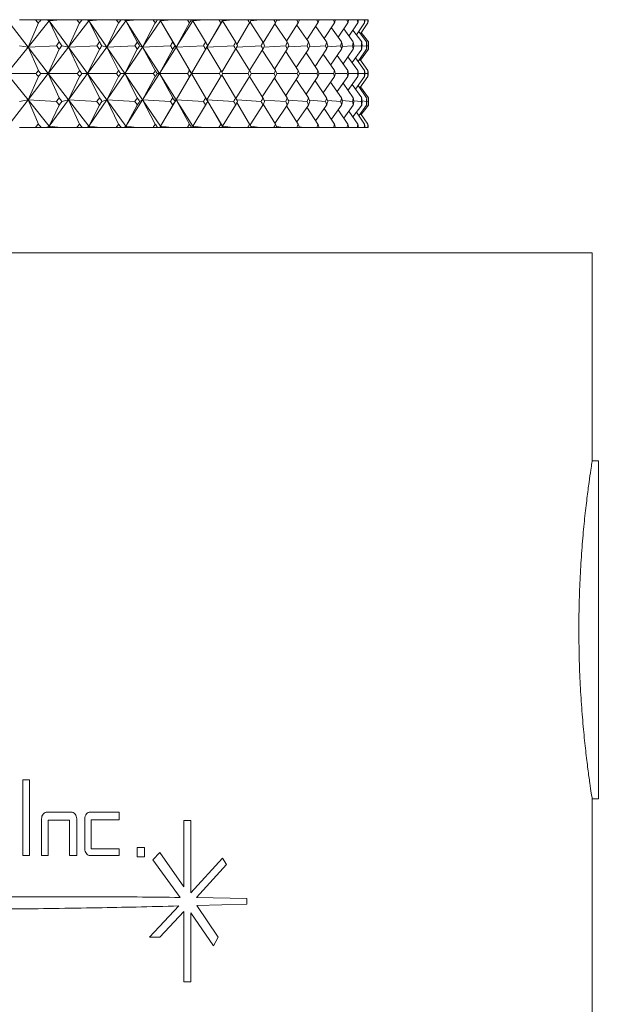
# Model space of a CAD drawing. Header units: inches. Extents: x 1.3 to 19.3, y 2.5 to 15.4.
# Tile 15 of 27: x 11.3 to 12, y 8.8 to 9.9. Entities that reach past the tile are written whole.
import ezdxf

# ---------------------------------------------------------------- set-up
doc = ezdxf.new("R2010")
doc.units = ezdxf.units.IN
doc.header["$MEASUREMENT"] = 0

msp = doc.modelspace()

# ---------------------------------------------------------------- linework, layer by layer
at = {"color": 7, "linetype": 'Continuous', "lineweight": 15}
for p, q in [((11.3067, 9.9032), (11.3302, 9.8726)), ((11.339, 9.9046), (11.3202, 9.9046)), ((11.3549, 9.9032), (11.3302, 9.8726)), ((11.3302, 9.8726), (11.3422, 9.9008)), ((11.339, 9.9046), (11.3453, 9.9046)), ((11.3514, 9.9046), (11.3453, 9.9046)), ((11.3514, 9.9046), (11.3549, 9.9032)), ((11.3538, 9.9046), (11.3514, 9.9046)), ((11.3538, 9.9046), (11.3549, 9.9032)), ((11.3555, 9.9046), (11.3538, 9.9046)), ((11.3549, 9.9032), (11.3555, 9.9046)), ((11.3561, 9.9046), (11.3549, 9.9032)), ((11.3684, 9.9046), (11.3549, 9.9032)), ((11.3549, 9.9032), (11.3664, 9.8788)), ((11.3549, 9.9032), (11.3772, 9.8726)), ((11.3561, 9.9046), (11.3555, 9.9046)), ((11.3684, 9.9046), (11.3561, 9.9046)), ((11.3871, 9.9046), (11.3684, 9.9046)), ((11.4007, 9.9032), (11.3772, 9.8726)), ((11.3772, 9.8726), (11.3901, 9.9008)), ((11.3871, 9.9046), (11.3931, 9.9046)), ((11.398, 9.9046), (11.3931, 9.9046)), ((11.398, 9.9046), (11.4007, 9.9032)), ((11.3997, 9.9046), (11.398, 9.9046)), ((11.3997, 9.9046), (11.4007, 9.9032)), ((11.4014, 9.9046), (11.3997, 9.9046)), ((11.4007, 9.9032), (11.4014, 9.9046)), ((11.4018, 9.9046), (11.4007, 9.9032)), ((11.4141, 9.9046), (11.4007, 9.9032)), ((11.4007, 9.9032), (11.4131, 9.8788)), ((11.4007, 9.9032), (11.4216, 9.8726)), ((11.4018, 9.9046), (11.4014, 9.9046)), ((11.4141, 9.9046), (11.4018, 9.9046)), ((11.4326, 9.9046), (11.4141, 9.9046)), ((11.4439, 9.9032), (11.4216, 9.8726)), ((11.4216, 9.8726), (11.4354, 9.9008)), ((11.4326, 9.9046), (11.4382, 9.9046)), ((11.442, 9.9046), (11.4382, 9.9046)), ((11.442, 9.9046), (11.4439, 9.9032)), ((11.4429, 9.9046), (11.442, 9.9046)), ((11.4429, 9.9046), (11.4439, 9.9032)), ((11.4446, 9.9046), (11.4429, 9.9046)), ((11.4439, 9.9032), (11.4446, 9.9046)), ((11.4449, 9.9046), (11.4439, 9.9032)), ((11.4571, 9.9046), (11.4439, 9.9032)), ((11.4439, 9.9032), (11.4571, 9.8788)), ((11.4439, 9.9032), (11.4633, 9.8726)), ((11.4449, 9.9046), (11.4446, 9.9046)), ((11.4571, 9.9046), (11.4449, 9.9046)), ((11.4753, 9.9046), (11.4571, 9.9046)), ((11.4842, 9.9032), (11.4633, 9.8726)), ((11.4633, 9.8726), (11.478, 9.9008)), ((11.4753, 9.9046), (11.4806, 9.9046)), ((11.4832, 9.9046), (11.4806, 9.9046)), ((11.4832, 9.9046), (11.4842, 9.9032)), ((11.4834, 9.9046), (11.4832, 9.9046)), ((11.4834, 9.9046), (11.4842, 9.9032)), ((11.485, 9.9046), (11.4834, 9.9046)), ((11.4842, 9.9032), (11.485, 9.9046)), ((11.4853, 9.9046), (11.4842, 9.9032)), ((11.4973, 9.9046), (11.4842, 9.9032)), ((11.4842, 9.9032), (11.4982, 9.8788)), ((11.4842, 9.9032), (11.5022, 9.8726)), ((11.4853, 9.9046), (11.485, 9.9046)), ((11.4973, 9.9046), (11.4853, 9.9046)), ((11.5152, 9.9046), (11.4973, 9.9046)), ((11.5217, 9.9032), (11.5022, 9.8726)), ((11.5022, 9.8726), (11.5176, 9.9008)), ((11.5152, 9.9046), (11.5201, 9.9046)), ((11.5215, 9.9046), (11.5201, 9.9046)), ((11.5215, 9.9046), (11.5217, 9.9032)), ((11.5225, 9.9046), (11.5215, 9.9046)), ((11.5217, 9.9032), (11.5225, 9.9046)), ((11.5226, 9.9046), (11.5217, 9.9032)), ((11.5345, 9.9046), (11.5217, 9.9032)), ((11.5217, 9.9032), (11.5363, 9.8788)), ((11.5226, 9.9046), (11.5225, 9.9046)), ((11.5345, 9.9046), (11.5226, 9.9046)), ((11.5519, 9.9046), (11.5345, 9.9046)), ((11.556, 9.9032), (11.538, 9.8726)), ((11.538, 9.8726), (11.5542, 9.9008)), ((11.5519, 9.9046), (11.5564, 9.9046)), ((11.5567, 9.9046), (11.556, 9.9032)), ((11.556, 9.9032), (11.5568, 9.9046)), ((11.5569, 9.9046), (11.556, 9.9032)), ((11.5685, 9.9046), (11.556, 9.9032)), ((11.556, 9.9032), (11.5713, 9.8788)), ((11.5567, 9.9046), (11.5564, 9.9046)), ((11.5568, 9.9046), (11.5567, 9.9046)), ((11.5569, 9.9046), (11.5568, 9.9046)), ((11.5685, 9.9046), (11.5569, 9.9046)), ((11.5855, 9.9046), (11.5685, 9.9046)), ((11.5727, 9.8759), (11.5875, 9.9008)), ((11.5855, 9.9046), (11.5895, 9.9046)), ((11.588, 9.9017), (11.6029, 9.8788)), ((11.5992, 9.9046), (11.5889, 9.9034)), ((11.5992, 9.9046), (11.5895, 9.9046)), ((11.6156, 9.9046), (11.5992, 9.9046)), ((11.6033, 9.8779), (11.6175, 9.9008)), ((11.6156, 9.9046), (11.6193, 9.9046)), ((11.6169, 9.9), (11.6312, 9.8788)), ((11.6266, 9.9046), (11.6188, 9.9037)), ((11.6266, 9.9046), (11.6193, 9.9046)), ((11.6424, 9.9046), (11.6266, 9.9046)), ((11.6305, 9.8797), (11.644, 9.9008)), ((11.6424, 9.9046), (11.6455, 9.9046)), ((11.6424, 9.8983), (11.6559, 9.8788)), ((11.6504, 9.9046), (11.6453, 9.904)), ((11.6504, 9.9046), (11.6455, 9.9046)), ((11.6655, 9.9046), (11.6504, 9.9046)), ((11.6541, 9.8813), (11.6668, 9.9008)), ((11.6642, 9.8968), (11.6769, 9.8788)), ((11.6655, 9.9046), (11.6682, 9.9046)), ((11.6706, 9.9046), (11.6681, 9.9043)), ((11.6706, 9.9046), (11.6682, 9.9046)), ((11.6849, 9.9046), (11.6706, 9.9046)), ((11.6741, 9.8828), (11.6861, 9.9008)), ((11.6849, 9.9046), (11.6872, 9.9046)), ((11.7006, 9.9046), (11.6872, 9.9046)), ((11.6903, 9.8842), (11.7015, 9.9008)), ((11.7006, 9.9046), (11.7024, 9.9046)), ((11.7126, 9.9046), (11.7024, 9.9046)), ((11.7028, 9.8857), (11.7132, 9.9008)), ((11.7115, 9.887), (11.721, 9.9008)), ((11.7126, 9.9046), (11.7138, 9.9046)), ((11.7206, 9.9046), (11.7138, 9.9046)), ((11.7163, 9.8884), (11.7249, 9.9008)), ((11.7206, 9.9046), (11.7213, 9.9046)), ((11.7248, 9.9046), (11.7213, 9.9046)), ((11.7248, 9.9046), (11.725, 9.9046)), ((11.6824, 9.8953), (11.6943, 9.8788)), ((11.6968, 9.8939), (11.7078, 9.8788)), ((11.7075, 9.8925), (11.7176, 9.8788)), ((11.7143, 9.8911), (11.7234, 9.8788)), ((11.7254, 9.8788), (11.7172, 9.8898)), ((11.3205, 9.8744), (11.3302, 9.8726)), ((11.3633, 9.8744), (11.3302, 9.8726)), ((11.3695, 9.8744), (11.3772, 9.8726)), ((11.4101, 9.8744), (11.3772, 9.8726)), ((11.416, 9.8744), (11.4216, 9.8726)), ((11.4543, 9.8744), (11.4216, 9.8726)), ((11.4598, 9.8744), (11.4633, 9.8726)), ((11.4956, 9.8744), (11.4633, 9.8726)), ((11.5007, 9.8744), (11.5022, 9.8726)), ((11.5339, 9.8744), (11.5022, 9.8726)), ((11.5387, 9.8744), (11.538, 9.8726)), ((11.5691, 9.8744), (11.538, 9.8726)), ((11.601, 9.8744), (11.5725, 9.8727)), ((11.6294, 9.8744), (11.6041, 9.8729)), ((11.6544, 9.8744), (11.6323, 9.873)), ((11.6757, 9.8744), (11.6569, 9.8732)), ((11.6933, 9.8744), (11.6778, 9.8733)), ((11.7071, 9.8744), (11.695, 9.8735)), ((11.7171, 9.8744), (11.7085, 9.8738)), ((11.7232, 9.8744), (11.718, 9.874)), ((11.7254, 9.8744), (11.7237, 9.8743)), ((11.7254, 9.8704), (11.7254, 9.8788)), ((11.3302, 9.8726), (11.3055, 9.8421)), ((11.3302, 9.8726), (11.3422, 9.8456)), ((11.3302, 9.8726), (11.3537, 9.8421)), ((11.3772, 9.8726), (11.3537, 9.8421)), ((11.3537, 9.8421), (11.3664, 9.8704)), ((11.3772, 9.8726), (11.3901, 9.8456)), ((11.3772, 9.8726), (11.3994, 9.8421)), ((11.4216, 9.8726), (11.3994, 9.8421)), ((11.3994, 9.8421), (11.4131, 9.8704)), ((11.4216, 9.8726), (11.4354, 9.8456)), ((11.4216, 9.8726), (11.4425, 9.8421)), ((11.4633, 9.8726), (11.4425, 9.8421)), ((11.4425, 9.8421), (11.4571, 9.8704)), ((11.4633, 9.8726), (11.478, 9.8456)), ((11.4633, 9.8726), (11.4828, 9.8421)), ((11.5022, 9.8726), (11.4828, 9.8421)), ((11.4828, 9.8421), (11.4982, 9.8704)), ((11.5022, 9.8726), (11.5176, 9.8456)), ((11.5022, 9.8726), (11.5201, 9.8421)), ((11.538, 9.8726), (11.5201, 9.8421)), ((11.5201, 9.8421), (11.5363, 9.8704)), ((11.538, 9.8726), (11.5542, 9.8456)), ((11.5553, 9.8436), (11.5713, 9.8704)), ((11.5716, 9.8711), (11.5875, 9.8456)), ((11.5875, 9.8456), (11.6029, 9.8704)), ((11.6022, 9.8693), (11.6175, 9.8456)), ((11.6164, 9.8473), (11.6312, 9.8704)), ((11.6294, 9.8676), (11.644, 9.8456)), ((11.6417, 9.849), (11.6559, 9.8704)), ((11.653, 9.866), (11.6668, 9.8456)), ((11.6635, 9.8505), (11.6769, 9.8704)), ((11.6729, 9.8645), (11.6861, 9.8456)), ((11.6816, 9.852), (11.6943, 9.8704)), ((11.6892, 9.8631), (11.7015, 9.8456)), ((11.696, 9.8534), (11.7078, 9.8704)), ((11.7066, 9.8548), (11.7176, 9.8704)), ((11.7134, 9.8562), (11.7234, 9.8704)), ((11.7163, 9.8575), (11.7254, 9.8704)), ((11.7017, 9.8616), (11.7132, 9.8456)), ((11.7104, 9.8603), (11.721, 9.8456)), ((11.7153, 9.8589), (11.7249, 9.8456)), ((11.3302, 9.8116), (11.3055, 9.8421)), ((11.3055, 9.8421), (11.3395, 9.8421)), ((11.3302, 9.8116), (11.3537, 9.8421)), ((11.3537, 9.8421), (11.3448, 9.8421)), ((11.3537, 9.8421), (11.3664, 9.8138)), ((11.3772, 9.8116), (11.3537, 9.8421)), ((11.3537, 9.8421), (11.3875, 9.8421)), ((11.3772, 9.8116), (11.3994, 9.8421)), ((11.3994, 9.8421), (11.3926, 9.8421)), ((11.3994, 9.8421), (11.4131, 9.8138)), ((11.4216, 9.8116), (11.3994, 9.8421)), ((11.3994, 9.8421), (11.433, 9.8421)), ((11.4216, 9.8116), (11.4425, 9.8421)), ((11.4425, 9.8421), (11.4378, 9.8421)), ((11.4425, 9.8421), (11.4571, 9.8138)), ((11.4633, 9.8116), (11.4425, 9.8421)), ((11.4425, 9.8421), (11.4758, 9.8421)), ((11.4633, 9.8116), (11.4828, 9.8421)), ((11.4828, 9.8421), (11.4802, 9.8421)), ((11.4828, 9.8421), (11.4982, 9.8138)), ((11.5022, 9.8116), (11.4828, 9.8421)), ((11.4828, 9.8421), (11.5156, 9.8421)), ((11.5022, 9.8116), (11.5201, 9.8421)), ((11.5201, 9.8421), (11.5197, 9.8421)), ((11.5201, 9.8421), (11.5363, 9.8138)), ((11.538, 9.8116), (11.5201, 9.8421)), ((11.5201, 9.8421), (11.5523, 9.8421)), ((11.5553, 9.8406), (11.5713, 9.8138)), ((11.5561, 9.8421), (11.5858, 9.8421)), ((11.5892, 9.8421), (11.6159, 9.8421)), ((11.619, 9.8421), (11.6426, 9.8421)), ((11.6453, 9.8421), (11.6657, 9.8421)), ((11.668, 9.8421), (11.6851, 9.8421)), ((11.687, 9.8421), (11.7008, 9.8421)), ((11.7023, 9.8421), (11.7127, 9.8421)), ((11.7137, 9.8421), (11.7207, 9.8421)), ((11.7213, 9.8421), (11.7248, 9.8421)), ((11.3422, 9.8386), (11.3302, 9.8116)), ((11.3901, 9.8386), (11.3772, 9.8116)), ((11.4354, 9.8386), (11.4216, 9.8116)), ((11.478, 9.8386), (11.4633, 9.8116)), ((11.5176, 9.8386), (11.5022, 9.8116)), ((11.5542, 9.8386), (11.538, 9.8116)), ((11.5875, 9.8386), (11.5716, 9.8131)), ((11.5875, 9.8387), (11.6029, 9.8138)), ((11.6175, 9.8386), (11.6022, 9.815)), ((11.6164, 9.8369), (11.6312, 9.8138)), ((11.644, 9.8386), (11.6294, 9.8167)), ((11.6417, 9.8353), (11.6559, 9.8138)), ((11.6668, 9.8386), (11.653, 9.8182)), ((11.6635, 9.8338), (11.6769, 9.8138)), ((11.6861, 9.8386), (11.6729, 9.8198)), ((11.6816, 9.8323), (11.6943, 9.8138)), ((11.7015, 9.8386), (11.6892, 9.8212)), ((11.696, 9.8308), (11.7078, 9.8138)), ((11.7132, 9.8386), (11.7017, 9.8226)), ((11.7066, 9.8294), (11.7176, 9.8138)), ((11.721, 9.8386), (11.7104, 9.824)), ((11.7134, 9.8281), (11.7234, 9.8138)), ((11.7249, 9.8386), (11.7153, 9.8254)), ((11.7163, 9.8267), (11.7254, 9.8138)), ((11.3067, 9.7811), (11.3302, 9.8116)), ((11.3302, 9.8116), (11.3205, 9.8098)), ((11.3422, 9.7834), (11.3302, 9.8116)), ((11.3549, 9.7811), (11.3302, 9.8116)), ((11.3302, 9.8116), (11.3633, 9.8098)), ((11.3549, 9.7811), (11.3772, 9.8116)), ((11.3664, 9.8055), (11.3549, 9.7811)), ((11.3772, 9.8116), (11.3695, 9.8098)), ((11.3901, 9.7834), (11.3772, 9.8116)), ((11.4007, 9.7811), (11.3772, 9.8116)), ((11.3772, 9.8116), (11.4101, 9.8098)), ((11.4007, 9.7811), (11.4216, 9.8116)), ((11.4131, 9.8055), (11.4007, 9.7811)), ((11.4216, 9.8116), (11.416, 9.8098)), ((11.4354, 9.7834), (11.4216, 9.8116)), ((11.4439, 9.7811), (11.4216, 9.8116)), ((11.4216, 9.8116), (11.4543, 9.8098)), ((11.4439, 9.7811), (11.4633, 9.8116)), ((11.4571, 9.8055), (11.4439, 9.7811)), ((11.4633, 9.8116), (11.4598, 9.8098)), ((11.478, 9.7834), (11.4633, 9.8116)), ((11.4842, 9.7811), (11.4633, 9.8116)), ((11.4633, 9.8116), (11.4956, 9.8098)), ((11.4842, 9.7811), (11.5022, 9.8116)), ((11.4982, 9.8055), (11.4842, 9.7811)), ((11.5022, 9.8116), (11.5007, 9.8098)), ((11.5176, 9.7834), (11.5022, 9.8116)), ((11.5217, 9.7811), (11.5022, 9.8116)), ((11.5022, 9.8116), (11.5339, 9.8098)), ((11.5363, 9.8055), (11.5217, 9.7811)), ((11.538, 9.8116), (11.5387, 9.8098)), ((11.5542, 9.7834), (11.538, 9.8116)), ((11.556, 9.7811), (11.538, 9.8116)), ((11.538, 9.8116), (11.5691, 9.8098)), ((11.5713, 9.8055), (11.556, 9.7811)), ((11.5725, 9.8115), (11.601, 9.8098)), ((11.5875, 9.7834), (11.5727, 9.8084)), ((11.6029, 9.8055), (11.588, 9.7825)), ((11.6175, 9.7834), (11.6033, 9.8064)), ((11.6041, 9.8114), (11.6294, 9.8098)), ((11.6312, 9.8055), (11.6169, 9.7843)), ((11.6323, 9.8113), (11.6544, 9.8098)), ((11.6559, 9.8055), (11.6424, 9.7859)), ((11.6569, 9.8111), (11.6757, 9.8098)), ((11.6769, 9.8055), (11.6642, 9.7875)), ((11.6778, 9.8109), (11.6933, 9.8098)), ((11.6943, 9.8055), (11.6824, 9.789)), ((11.695, 9.8107), (11.7071, 9.8098)), ((11.7078, 9.8055), (11.6968, 9.7904)), ((11.7176, 9.8055), (11.7075, 9.7918)), ((11.7085, 9.8105), (11.7171, 9.8098)), ((11.7234, 9.8055), (11.7143, 9.7932)), ((11.7172, 9.7945), (11.7254, 9.8055)), ((11.718, 9.8103), (11.7232, 9.8098)), ((11.7237, 9.81), (11.7254, 9.8098)), ((11.7254, 9.8055), (11.7254, 9.8138)), ((11.644, 9.7834), (11.6305, 9.8046)), ((11.6668, 9.7834), (11.6541, 9.803)), ((11.6861, 9.7834), (11.6741, 9.8015)), ((11.7015, 9.7834), (11.6903, 9.8)), ((11.7132, 9.7834), (11.7028, 9.7986)), ((11.721, 9.7834), (11.7115, 9.7972)), ((11.7249, 9.7834), (11.7163, 9.7959)), ((11.339, 9.7796), (11.3202, 9.7796)), ((11.339, 9.7796), (11.3453, 9.7796)), ((11.3514, 9.7796), (11.3453, 9.7796)), ((11.3549, 9.7811), (11.3514, 9.7796)), ((11.3538, 9.7796), (11.3514, 9.7796)), ((11.3538, 9.7796), (11.3549, 9.7811)), ((11.3555, 9.7796), (11.3538, 9.7796)), ((11.3555, 9.7796), (11.3549, 9.7811)), ((11.3561, 9.7796), (11.3549, 9.7811)), ((11.3549, 9.7811), (11.3684, 9.7796)), ((11.3561, 9.7796), (11.3555, 9.7796)), ((11.3684, 9.7796), (11.3561, 9.7796)), ((11.3871, 9.7796), (11.3684, 9.7796)), ((11.3871, 9.7796), (11.3931, 9.7796)), ((11.398, 9.7796), (11.3931, 9.7796)), ((11.4007, 9.7811), (11.398, 9.7796)), ((11.3997, 9.7796), (11.398, 9.7796)), ((11.3997, 9.7796), (11.4007, 9.7811)), ((11.4014, 9.7796), (11.3997, 9.7796)), ((11.4014, 9.7796), (11.4007, 9.7811)), ((11.4018, 9.7796), (11.4007, 9.7811)), ((11.4007, 9.7811), (11.4141, 9.7796)), ((11.4018, 9.7796), (11.4014, 9.7796)), ((11.4141, 9.7796), (11.4018, 9.7796)), ((11.4326, 9.7796), (11.4141, 9.7796)), ((11.4326, 9.7796), (11.4382, 9.7796)), ((11.442, 9.7796), (11.4382, 9.7796)), ((11.4439, 9.7811), (11.442, 9.7796)), ((11.4429, 9.7796), (11.442, 9.7796)), ((11.4429, 9.7796), (11.4439, 9.7811)), ((11.4446, 9.7796), (11.4429, 9.7796)), ((11.4446, 9.7796), (11.4439, 9.7811)), ((11.4449, 9.7796), (11.4439, 9.7811)), ((11.4439, 9.7811), (11.4571, 9.7796)), ((11.4449, 9.7796), (11.4446, 9.7796)), ((11.4571, 9.7796), (11.4449, 9.7796)), ((11.4753, 9.7796), (11.4571, 9.7796)), ((11.4753, 9.7796), (11.4806, 9.7796)), ((11.4832, 9.7796), (11.4806, 9.7796)), ((11.4842, 9.7811), (11.4832, 9.7796)), ((11.4834, 9.7796), (11.4832, 9.7796)), ((11.4834, 9.7796), (11.4842, 9.7811)), ((11.485, 9.7796), (11.4834, 9.7796)), ((11.485, 9.7796), (11.4842, 9.7811)), ((11.4853, 9.7796), (11.4842, 9.7811)), ((11.4842, 9.7811), (11.4973, 9.7796)), ((11.4853, 9.7796), (11.485, 9.7796)), ((11.4973, 9.7796), (11.4853, 9.7796)), ((11.5152, 9.7796), (11.4973, 9.7796)), ((11.5152, 9.7796), (11.5201, 9.7796)), ((11.5215, 9.7796), (11.5201, 9.7796)), ((11.5217, 9.7811), (11.5215, 9.7796)), ((11.5225, 9.7796), (11.5215, 9.7796)), ((11.5225, 9.7796), (11.5217, 9.7811)), ((11.5226, 9.7796), (11.5217, 9.7811)), ((11.5217, 9.7811), (11.5345, 9.7796)), ((11.5226, 9.7796), (11.5225, 9.7796)), ((11.5345, 9.7796), (11.5226, 9.7796)), ((11.5519, 9.7796), (11.5345, 9.7796)), ((11.5519, 9.7796), (11.5564, 9.7796)), ((11.556, 9.7811), (11.5567, 9.7796)), ((11.5568, 9.7796), (11.556, 9.7811)), ((11.5569, 9.7796), (11.556, 9.7811)), ((11.556, 9.7811), (11.5685, 9.7796)), ((11.5567, 9.7796), (11.5564, 9.7796)), ((11.5568, 9.7796), (11.5567, 9.7796)), ((11.5569, 9.7796), (11.5568, 9.7796)), ((11.5685, 9.7796), (11.5569, 9.7796)), ((11.5855, 9.7796), (11.5685, 9.7796)), ((11.5855, 9.7796), (11.5895, 9.7796)), ((11.5889, 9.7809), (11.5992, 9.7796)), ((11.5992, 9.7796), (11.5895, 9.7796)), ((11.6156, 9.7796), (11.5992, 9.7796)), ((11.6156, 9.7796), (11.6193, 9.7796)), ((11.6188, 9.7806), (11.6266, 9.7796)), ((11.6266, 9.7796), (11.6193, 9.7796)), ((11.6424, 9.7796), (11.6266, 9.7796)), ((11.6424, 9.7796), (11.6455, 9.7796)), ((11.6453, 9.7803), (11.6504, 9.7796)), ((11.6504, 9.7796), (11.6455, 9.7796)), ((11.6655, 9.7796), (11.6504, 9.7796)), ((11.6655, 9.7796), (11.6682, 9.7796)), ((11.6681, 9.78), (11.6706, 9.7796)), ((11.6706, 9.7796), (11.6682, 9.7796)), ((11.6849, 9.7796), (11.6706, 9.7796)), ((11.6849, 9.7796), (11.6872, 9.7796)), ((11.7006, 9.7796), (11.6872, 9.7796)), ((11.7006, 9.7796), (11.7024, 9.7796)), ((11.7126, 9.7796), (11.7024, 9.7796)), ((11.7126, 9.7796), (11.7138, 9.7796)), ((11.7206, 9.7796), (11.7138, 9.7796)), ((11.7206, 9.7796), (11.7213, 9.7796)), ((11.7248, 9.7796), (11.7213, 9.7796)), ((11.7248, 9.7796), (11.725, 9.7796)), ((10.7354, 9.634), (11.9854, 9.634)), ((11.9854, 9.3932), (11.9854, 9.634)), ((11.9924, 9.3925), (11.9852, 9.3925)), ((11.9924, 9.0005), (11.9924, 9.3925)), ((11.332, 9.0225), (11.3242, 9.0225)), ((11.3242, 9.0225), (11.3242, 8.9344)), ((11.332, 8.9344), (11.332, 9.0225)), ((11.9852, 9.0005), (11.9924, 9.0005)), ((11.9854, 7.634), (11.9854, 9.0003)), ((11.3802, 8.9849), (11.3526, 8.9849)), ((11.4359, 8.985), (11.4027, 8.985)), ((11.4359, 8.9759), (11.4359, 8.985)), ((11.3459, 8.9772), (11.3459, 8.9345)), ((11.3536, 8.9345), (11.3536, 8.9757)), ((11.3536, 8.9757), (11.3782, 8.9757)), ((11.3782, 8.9757), (11.3782, 8.9345)), ((11.3868, 8.9345), (11.3868, 8.9772)), ((11.3961, 8.9773), (11.3961, 8.9423)), ((11.4037, 8.9423), (11.4037, 8.9759)), ((11.4037, 8.9759), (11.4359, 8.9759)), ((11.5193, 8.9753), (11.511, 8.9753)), ((11.511, 8.9753), (11.511, 8.8984)), ((11.5193, 8.8911), (11.5193, 8.9753)), ((11.4359, 8.9423), (11.4037, 8.9423)), ((11.4359, 8.9346), (11.4359, 8.9423)), ((11.4653, 8.9438), (11.4569, 8.9438)), ((11.4569, 8.9438), (11.4569, 8.9332)), ((11.4653, 8.9332), (11.4653, 8.9438)), ((11.4833, 8.9379), (11.4753, 8.9296)), ((11.511, 8.8984), (11.4833, 8.9379)), ((11.3242, 8.9344), (11.332, 8.9344)), ((11.3459, 8.9345), (11.3536, 8.9345)), ((11.3782, 8.9345), (11.3868, 8.9345)), ((11.4027, 8.9346), (11.4359, 8.9346)), ((11.4569, 8.9332), (11.4653, 8.9332)), ((11.4753, 8.9296), (11.5067, 8.8859)), ((11.5561, 8.9316), (11.5193, 8.8911)), ((11.5608, 8.9242), (11.5561, 8.9316)), ((11.526, 8.8857), (11.5608, 8.9242)), ((11.5843, 8.8848), (11.526, 8.8857)), ((11.5843, 8.8783), (11.5843, 8.8848)), ((11.5053, 8.876), (11.4711, 8.8399)), ((11.4832, 8.8399), (11.511, 8.8695)), ((11.511, 8.8695), (11.511, 8.7879)), ((11.5193, 8.7879), (11.5193, 8.8681)), ((11.5193, 8.8681), (11.5457, 8.8299)), ((11.5261, 8.8766), (11.5843, 8.8783)), ((11.551, 8.8399), (11.5261, 8.8766)), ((11.4711, 8.8399), (11.4832, 8.8399)), ((11.5457, 8.8299), (11.551, 8.8399)), ((11.511, 8.7879), (11.5193, 8.7879))]:
    msp.add_line(p, q, dxfattribs=at)
for centre, major_axis, ratio, start_param, end_param in [((10.7354, 8.4703), (0.1117, 1.7135), 0.574065, 5.736528, 5.74057), ((10.7354, 8.4703), (0.9598, 1.7093), 0.141884, 0.659527, 0.663568), ((10.7354, 8.4703), (0.2017, 1.7109), 0.566498, 5.765813, 5.769855), ((10.7354, 8.4703), (0.9704, 1.7111), 0.114545, 0.644891, 0.648933), ((10.7354, 8.4703), (0.2873, 1.7073), 0.554907, 5.792232, 5.796273), ((10.7354, 8.4703), (0.9787, 1.7126), 0.087252, 0.62984, 0.633882), ((10.7354, 8.4703), (0.3672, 1.7032), 0.539778, 5.814982, 5.819024), ((10.7354, 8.4703), (0.9846, 1.7137), 0.059997, 0.614481, 0.618523), ((10.7354, 8.4703), (0.4409, 1.6992), 0.521658, 5.833646, 5.837687), ((10.7354, 8.4703), (0.9884, 1.7144), 0.03277, 0.598913, 0.602954), ((10.7354, 8.4703), (0.508, 1.6957), 0.501096, 5.848127, 5.852169), ((10.7354, 8.4703), (0.99, 1.7147), 0.005559, 0.583232, 0.587273), ((10.7354, 8.4703), (0.5688, 1.693), 0.478597, 5.858567, 5.862608), ((10.7354, 8.4703), (0.9893, 1.7146), 0.021649, 5.711612, 5.715654), ((10.7354, 8.4703), (0.6238, 1.6911), 0.454601, 5.865251, 5.869293), ((10.7354, 8.4703), (0.9865, 1.7141), 0.048867, 5.727238, 5.731279), ((10.7354, 8.4703), (0.6732, 1.6902), 0.429477, 5.868539, 5.872581), ((10.7354, 8.4703), (0.9814, 1.7131), 0.076109, 5.742694, 5.746736), ((10.7354, 8.4703), (0.7176, 1.6901), 0.403524, 5.868811, 5.872853), ((10.7354, 8.4703), (0.9741, 1.7118), 0.103386, 5.757884, 5.761925), ((10.7354, 8.4703), (0.7575, 1.6908), 0.376978, 5.866439, 5.870481), ((10.7354, 8.4703), (0.9644, 1.7101), 0.130706, 5.772702, 5.776744), ((10.7354, 8.4703), (0.7933, 1.6921), 0.350025, 5.86177, 5.865812), ((10.7354, 8.4703), (0.9525, 1.7081), 0.158074, 5.787039, 5.791081), ((10.7354, 8.4703), (0.8253, 1.6939), 0.322803, 5.855118, 5.859159), ((10.7354, 8.4703), (0.9381, 1.7059), 0.185493, 5.800773, 5.804815), ((10.7354, 8.4703), (0.8538, 1.6961), 0.295419, 5.84676, 5.850802), ((10.7354, 8.4703), (0.9211, 1.7035), 0.212955, 5.813771, 5.817812), ((10.7354, 8.4703), (0.8792, 1.6985), 0.267949, 5.836943, 5.840985), ((10.7354, 8.4703), (0.9016, 1.701), 0.240449, 5.825883, 5.829925), ((10.7354, 11.2139), (-0.0191, 1.7147), 0.577255, 3.809431, 3.813487), ((10.7354, 8.4703), (0.1117, 1.7135), 0.574065, 5.705113, 5.709168), ((10.7354, 11.2139), (-0.9787, 1.7126), 0.087252, 2.413463, 2.417519), ((10.7354, 8.4703), (0.9704, 1.7111), 0.114545, 0.676293, 0.680349), ((10.7354, 11.2139), (-0.1117, 1.7135), 0.574065, 3.778441, 3.782497), ((10.7354, 8.4703), (0.2017, 1.7109), 0.566498, 5.734397, 5.738453), ((10.7354, 11.2139), (-0.9846, 1.7137), 0.059997, 2.428822, 2.432878), ((10.7354, 8.4703), (0.9787, 1.7126), 0.087252, 0.661242, 0.665298), ((10.7354, 11.2139), (-0.2017, 1.7109), 0.566498, 3.749156, 3.753212), ((10.7354, 8.4703), (0.2873, 1.7073), 0.554907, 5.760816, 5.764872), ((10.7354, 11.2139), (-0.9884, 1.7144), 0.03277, 2.444391, 2.448446), ((10.7354, 8.4703), (0.9846, 1.7137), 0.059997, 0.645883, 0.649938), ((10.7354, 11.2139), (-0.2873, 1.7073), 0.554907, 3.722738, 3.726794), ((10.7354, 8.4703), (0.3672, 1.7032), 0.539778, 5.783566, 5.787622), ((10.7354, 11.2139), (-0.99, 1.7147), 0.005559, 2.460072, 2.464127), ((10.7354, 8.4703), (0.9884, 1.7144), 0.03277, 0.630314, 0.63437), ((10.7354, 11.2139), (-0.3672, 1.7032), 0.539778, 3.699987, 3.704043), ((10.7354, 8.4703), (0.4409, 1.6992), 0.521658, 5.80223, 5.806286), ((10.7354, 11.2139), (-0.9893, 1.7146), 0.021649, 3.803358, 3.807414), ((10.7354, 8.4703), (0.99, 1.7147), 0.005559, 0.614633, 0.618689), ((10.7354, 11.2139), (-0.4409, 1.6992), 0.521658, 3.681324, 3.68538), ((10.7354, 8.4703), (0.508, 1.6957), 0.501096, 5.816711, 5.820767), ((10.7354, 11.2139), (-0.9865, 1.7141), 0.048867, 3.787732, 3.791788), ((10.7354, 8.4703), (0.9893, 1.7146), 0.021649, 5.680196, 5.684252), ((10.7354, 11.2139), (-0.508, 1.6957), 0.501096, 3.666843, 3.670899), ((10.7354, 8.4703), (0.5688, 1.693), 0.478597, 5.827151, 5.831207), ((10.7354, 11.2139), (-0.9814, 1.7131), 0.076109, 3.772276, 3.776331), ((10.7354, 8.4703), (0.9865, 1.7141), 0.048867, 5.695822, 5.699878), ((10.7354, 11.2139), (-0.5688, 1.693), 0.478597, 3.656403, 3.660459), ((10.7354, 8.4703), (0.6238, 1.6911), 0.454601, 5.833835, 5.837891), ((10.7354, 11.2139), (-0.9741, 1.7118), 0.103386, 3.757086, 3.761142), ((10.7354, 8.4703), (0.9814, 1.7131), 0.076109, 5.711278, 5.715334), ((10.7354, 11.2139), (-0.6238, 1.6911), 0.454601, 3.649719, 3.653775), ((10.7354, 8.4703), (0.6732, 1.6902), 0.429477, 5.837123, 5.841179), ((10.7354, 11.2139), (-0.9644, 1.7101), 0.130706, 3.742268, 3.746323), ((10.7354, 8.4703), (0.9741, 1.7118), 0.103386, 5.726468, 5.730524), ((10.7354, 11.2139), (-0.6732, 1.6902), 0.429477, 3.646431, 3.650487), ((10.7354, 8.4703), (0.7176, 1.6901), 0.403524, 5.837395, 5.841451), ((10.7354, 11.2139), (-0.9525, 1.7081), 0.158074, 3.727931, 3.731987), ((10.7354, 8.4703), (0.9644, 1.7101), 0.130706, 5.741286, 5.745342), ((10.7354, 11.2139), (-0.7176, 1.6901), 0.403524, 3.646159, 3.650215), ((10.7354, 8.4703), (0.7575, 1.6908), 0.376978, 5.835023, 5.839079), ((10.7354, 11.2139), (-0.9381, 1.7059), 0.185493, 3.714197, 3.718253), ((10.7354, 8.4703), (0.9525, 1.7081), 0.158074, 5.755623, 5.759679), ((10.7354, 11.2139), (-0.7575, 1.6908), 0.376978, 3.64853, 3.652586), ((10.7354, 8.4703), (0.7933, 1.6921), 0.350025, 5.830355, 5.83441), ((10.7354, 11.2139), (-0.9211, 1.7035), 0.212955, 3.701199, 3.705255), ((10.7354, 8.4703), (0.9381, 1.7059), 0.185493, 5.769357, 5.773413), ((10.7354, 11.2139), (-0.7933, 1.6921), 0.350025, 3.653199, 3.657255), ((10.7354, 8.4703), (0.8253, 1.6939), 0.322803, 5.823702, 5.827758), ((10.7354, 11.2139), (-0.9016, 1.701), 0.240449, 3.689087, 3.693143), ((10.7354, 8.4703), (0.9211, 1.7035), 0.212955, 5.782355, 5.786411), ((10.7354, 11.2139), (-0.8253, 1.6939), 0.322803, 3.659852, 3.663908), ((10.7354, 8.4703), (0.8538, 1.6961), 0.295419, 5.815344, 5.8194), ((10.7354, 11.2139), (-0.8792, 1.6985), 0.267949, 3.678027, 3.682083), ((10.7354, 8.4703), (0.9016, 1.701), 0.240449, 5.794467, 5.798523), ((10.7354, 11.2139), (-0.8538, 1.6961), 0.295419, 3.66821, 3.672266), ((10.7354, 8.4703), (0.8792, 1.6985), 0.267949, 5.805527, 5.809583), ((10.7354, 11.2139), (-0.0191, 1.7147), 0.577255, 3.778674, 3.782071), ((10.7354, 8.4703), (0.0191, 1.7147), 0.577255, 5.642707, 5.646104), ((10.7354, 11.2139), (-0.9704, 1.7111), 0.114545, 2.429828, 2.433225), ((10.7354, 8.4703), (0.9704, 1.7111), 0.114545, 0.708367, 0.711765), ((10.7354, 11.2139), (-0.1117, 1.7135), 0.574065, 3.747684, 3.751081), ((10.7354, 8.4703), (0.1117, 1.7135), 0.574065, 5.673697, 5.677094), ((10.7354, 11.2139), (-0.9787, 1.7126), 0.087252, 2.444879, 2.448276), ((10.7354, 8.4703), (0.9787, 1.7126), 0.087252, 0.693317, 0.696714), ((10.7354, 11.2139), (-0.2017, 1.7109), 0.566498, 3.718399, 3.721796), ((10.7354, 8.4703), (0.2017, 1.7109), 0.566498, 5.702982, 5.706379), ((10.7354, 11.2139), (-0.9846, 1.7137), 0.059997, 2.460238, 2.463636), ((10.7354, 8.4703), (0.9846, 1.7137), 0.059997, 0.677957, 0.681354), ((10.7354, 11.2139), (-0.2873, 1.7073), 0.554907, 3.691981, 3.695378), ((10.7354, 8.4703), (0.2873, 1.7073), 0.554907, 5.7294, 5.732797), ((10.7354, 11.2139), (-0.9884, 1.7144), 0.03277, 2.475806, 2.479204), ((10.7354, 8.4703), (0.9884, 1.7144), 0.03277, 0.662389, 0.665786), ((10.7354, 11.2139), (-0.3672, 1.7032), 0.539778, 3.66923, 3.672627), ((10.7354, 8.4703), (0.3672, 1.7032), 0.539778, 5.752151, 5.755548), ((10.7354, 11.2139), (-0.99, 1.7147), 0.005559, 2.491487, 2.494885), ((10.7354, 8.4703), (0.99, 1.7147), 0.005559, 0.646708, 0.650105), ((10.7354, 11.2139), (-0.4409, 1.6992), 0.521658, 3.650567, 3.653964), ((10.7354, 8.4703), (0.4409, 1.6992), 0.521658, 5.770814, 5.774211), ((10.7354, 11.2139), (-0.9893, 1.7146), 0.021649, 3.7726, 3.775998), ((10.7354, 8.4703), (0.9893, 1.7146), 0.021649, 5.64878, 5.652177), ((10.7354, 11.2139), (-0.508, 1.6957), 0.501096, 3.636086, 3.639483), ((10.7354, 8.4703), (0.508, 1.6957), 0.501096, 5.785295, 5.788692), ((10.7354, 11.2139), (-0.9865, 1.7141), 0.048867, 3.756975, 3.760372), ((10.7354, 8.4703), (0.9865, 1.7141), 0.048867, 5.664406, 5.667803), ((10.7354, 11.2139), (-0.5688, 1.693), 0.478597, 3.625646, 3.629043), ((10.7354, 8.4703), (0.5688, 1.693), 0.478597, 5.795735, 5.799132), ((10.7354, 11.2139), (-0.9814, 1.7131), 0.076109, 3.741518, 3.744915), ((10.7354, 8.4703), (0.9814, 1.7131), 0.076109, 5.679862, 5.68326), ((10.7354, 11.2139), (-0.6238, 1.6911), 0.454601, 3.618961, 3.622359), ((10.7354, 8.4703), (0.6238, 1.6911), 0.454601, 5.802419, 5.805817), ((10.7354, 11.2139), (-0.9741, 1.7118), 0.103386, 3.726329, 3.729726), ((10.7354, 8.4703), (0.9741, 1.7118), 0.103386, 5.695052, 5.698449), ((10.7354, 11.2139), (-0.6732, 1.6902), 0.429477, 3.615673, 3.619071), ((10.7354, 8.4703), (0.6732, 1.6902), 0.429477, 5.805707, 5.809105), ((10.7354, 11.2139), (-0.9644, 1.7101), 0.130706, 3.71151, 3.714908), ((10.7354, 8.4703), (0.9644, 1.7101), 0.130706, 5.70987, 5.713268), ((10.7354, 11.2139), (-0.7176, 1.6901), 0.403524, 3.615401, 3.618799), ((10.7354, 8.4703), (0.7176, 1.6901), 0.403524, 5.805979, 5.809377), ((10.7354, 11.2139), (-0.9525, 1.7081), 0.158074, 3.697173, 3.700571), ((10.7354, 8.4703), (0.9525, 1.7081), 0.158074, 5.724207, 5.727605), ((10.7354, 11.2139), (-0.7575, 1.6908), 0.376978, 3.617773, 3.62117), ((10.7354, 8.4703), (0.7575, 1.6908), 0.376978, 5.803608, 5.807005), ((10.7354, 11.2139), (-0.9381, 1.7059), 0.185493, 3.683439, 3.686837), ((10.7354, 8.4703), (0.9381, 1.7059), 0.185493, 5.737941, 5.741338), ((10.7354, 11.2139), (-0.7933, 1.6921), 0.350025, 3.622442, 3.625839), ((10.7354, 8.4703), (0.7933, 1.6921), 0.350025, 5.798939, 5.802336), ((10.7354, 11.2139), (-0.9211, 1.7035), 0.212955, 3.670442, 3.673839), ((10.7354, 8.4703), (0.9211, 1.7035), 0.212955, 5.750939, 5.754336), ((10.7354, 11.2139), (-0.8253, 1.6939), 0.322803, 3.629095, 3.632492), ((10.7354, 8.4703), (0.8253, 1.6939), 0.322803, 5.792286, 5.795683), ((10.7354, 11.2139), (-0.9016, 1.701), 0.240449, 3.658329, 3.661727), ((10.7354, 8.4703), (0.9016, 1.701), 0.240449, 5.763051, 5.766449), ((10.7354, 11.2139), (-0.8538, 1.6961), 0.295419, 3.637453, 3.64085), ((10.7354, 8.4703), (0.8538, 1.6961), 0.295419, 5.783928, 5.787325), ((10.7354, 11.2139), (-0.8792, 1.6985), 0.267949, 3.64727, 3.650667), ((10.7354, 8.4703), (0.8792, 1.6985), 0.267949, 5.774111, 5.777508), ((10.7354, 11.2139), (-0.1117, 1.7135), 0.574065, 3.71561, 3.719665), ((10.7354, 8.4703), (0.0191, 1.7147), 0.577255, 5.611291, 5.615347), ((10.7354, 11.2139), (-0.9704, 1.7111), 0.114545, 2.461244, 2.4653), ((10.7354, 8.4703), (0.9787, 1.7126), 0.087252, 0.724074, 0.72813), ((10.7354, 11.2139), (-0.2017, 1.7109), 0.566498, 3.686325, 3.69038), ((10.7354, 8.4703), (0.1117, 1.7135), 0.574065, 5.642281, 5.646337), ((10.7354, 11.2139), (-0.9787, 1.7126), 0.087252, 2.476295, 2.480351), ((10.7354, 8.4703), (0.9846, 1.7137), 0.059997, 0.708714, 0.71277), ((10.7354, 11.2139), (-0.2873, 1.7073), 0.554907, 3.659906, 3.663962), ((10.7354, 8.4703), (0.2017, 1.7109), 0.566498, 5.671566, 5.675622), ((10.7354, 11.2139), (-0.9846, 1.7137), 0.059997, 2.491654, 2.49571), ((10.7354, 8.4703), (0.9884, 1.7144), 0.03277, 0.693146, 0.697202), ((10.7354, 11.2139), (-0.3672, 1.7032), 0.539778, 3.637156, 3.641211), ((10.7354, 8.4703), (0.2873, 1.7073), 0.554907, 5.697984, 5.70204), ((10.7354, 11.2139), (-0.9884, 1.7144), 0.03277, 2.507222, 2.511278), ((10.7354, 8.4703), (0.99, 1.7147), 0.005559, 0.677465, 0.681521), ((10.7354, 11.2139), (-0.4409, 1.6992), 0.521658, 3.618492, 3.622548), ((10.7354, 8.4703), (0.3672, 1.7032), 0.539778, 5.720735, 5.724791), ((10.7354, 11.2139), (-0.99, 1.7147), 0.005559, 2.522903, 2.526959), ((10.7354, 8.4703), (0.9893, 1.7146), 0.021649, 5.617364, 5.62142), ((10.7354, 11.2139), (-0.508, 1.6957), 0.501096, 3.604011, 3.608067), ((10.7354, 8.4703), (0.4409, 1.6992), 0.521658, 5.739398, 5.743454), ((10.7354, 11.2139), (-0.9893, 1.7146), 0.021649, 3.740526, 3.744582), ((10.7354, 8.4703), (0.9865, 1.7141), 0.048867, 5.63299, 5.637046), ((10.7354, 11.2139), (-0.5688, 1.693), 0.478597, 3.593571, 3.597627), ((10.7354, 8.4703), (0.508, 1.6957), 0.501096, 5.753879, 5.757935), ((10.7354, 11.2139), (-0.9865, 1.7141), 0.048867, 3.7249, 3.728956), ((10.7354, 8.4703), (0.9814, 1.7131), 0.076109, 5.648447, 5.652502), ((10.7354, 11.2139), (-0.6238, 1.6911), 0.454601, 3.586887, 3.590943), ((10.7354, 8.4703), (0.5688, 1.693), 0.478597, 5.764319, 5.768375), ((10.7354, 11.2139), (-0.9814, 1.7131), 0.076109, 3.709444, 3.7135), ((10.7354, 8.4703), (0.9741, 1.7118), 0.103386, 5.663636, 5.667692), ((10.7354, 11.2139), (-0.6732, 1.6902), 0.429477, 3.583599, 3.587655), ((10.7354, 8.4703), (0.6238, 1.6911), 0.454601, 5.771003, 5.775059), ((10.7354, 11.2139), (-0.9741, 1.7118), 0.103386, 3.694254, 3.69831), ((10.7354, 8.4703), (0.9644, 1.7101), 0.130706, 5.678455, 5.68251), ((10.7354, 11.2139), (-0.7176, 1.6901), 0.403524, 3.583327, 3.587383), ((10.7354, 8.4703), (0.6732, 1.6902), 0.429477, 5.774291, 5.778347), ((10.7354, 11.2139), (-0.9644, 1.7101), 0.130706, 3.679436, 3.683492), ((10.7354, 8.4703), (0.9525, 1.7081), 0.158074, 5.692791, 5.696847), ((10.7354, 11.2139), (-0.7575, 1.6908), 0.376978, 3.585699, 3.589754), ((10.7354, 8.4703), (0.7176, 1.6901), 0.403524, 5.774563, 5.778619), ((10.7354, 11.2139), (-0.9525, 1.7081), 0.158074, 3.665099, 3.669155), ((10.7354, 8.4703), (0.9381, 1.7059), 0.185493, 5.706525, 5.710581), ((10.7354, 11.2139), (-0.7933, 1.6921), 0.350025, 3.590368, 3.594423), ((10.7354, 8.4703), (0.7575, 1.6908), 0.376978, 5.772192, 5.776248), ((10.7354, 11.2139), (-0.9381, 1.7059), 0.185493, 3.651365, 3.655421), ((10.7354, 8.4703), (0.9211, 1.7035), 0.212955, 5.719523, 5.723579), ((10.7354, 11.2139), (-0.8253, 1.6939), 0.322803, 3.59702, 3.601076), ((10.7354, 8.4703), (0.7933, 1.6921), 0.350025, 5.767523, 5.771579), ((10.7354, 11.2139), (-0.9211, 1.7035), 0.212955, 3.638367, 3.642423), ((10.7354, 8.4703), (0.9016, 1.701), 0.240449, 5.731635, 5.735691), ((10.7354, 11.2139), (-0.8538, 1.6961), 0.295419, 3.605378, 3.609434), ((10.7354, 8.4703), (0.8253, 1.6939), 0.322803, 5.76087, 5.764926), ((10.7354, 11.2139), (-0.9016, 1.701), 0.240449, 3.626255, 3.630311), ((10.7354, 8.4703), (0.8792, 1.6985), 0.267949, 5.742695, 5.746751), ((10.7354, 11.2139), (-0.8792, 1.6985), 0.267949, 3.615195, 3.619251), ((10.7354, 8.4703), (0.8538, 1.6961), 0.295419, 5.752512, 5.756568), ((10.7354, 11.2139), (-0.1117, 1.7135), 0.574065, 3.684208, 3.688249), ((10.7354, 11.2139), (-0.9598, 1.7093), 0.141884, 2.478024, 2.482066), ((10.7354, 11.2139), (-0.2017, 1.7109), 0.566498, 3.654923, 3.658965), ((10.7354, 11.2139), (-0.9704, 1.7111), 0.114545, 2.49266, 2.496702), ((10.7354, 11.2139), (-0.2873, 1.7073), 0.554907, 3.628505, 3.632546), ((10.7354, 11.2139), (-0.9787, 1.7126), 0.087252, 2.507711, 2.511752), ((10.7354, 11.2139), (-0.3672, 1.7032), 0.539778, 3.605754, 3.609796), ((10.7354, 11.2139), (-0.9846, 1.7137), 0.059997, 2.52307, 2.527112), ((10.7354, 11.2139), (-0.4409, 1.6992), 0.521658, 3.587091, 3.591132), ((10.7354, 11.2139), (-0.9884, 1.7144), 0.03277, 2.538638, 2.54268), ((10.7354, 11.2139), (-0.508, 1.6957), 0.501096, 3.572609, 3.576651), ((10.7354, 11.2139), (-0.99, 1.7147), 0.005559, 2.554319, 2.558361), ((10.7354, 11.2139), (-0.5688, 1.693), 0.478597, 3.56217, 3.566211), ((10.7354, 11.2139), (-0.9893, 1.7146), 0.021649, 3.709124, 3.713166), ((10.7354, 11.2139), (-0.6238, 1.6911), 0.454601, 3.555485, 3.559527), ((10.7354, 11.2139), (-0.9865, 1.7141), 0.048867, 3.693499, 3.69754), ((10.7354, 11.2139), (-0.6732, 1.6902), 0.429477, 3.552197, 3.556239), ((10.7354, 11.2139), (-0.9814, 1.7131), 0.076109, 3.678042, 3.682084), ((10.7354, 11.2139), (-0.7176, 1.6901), 0.403524, 3.551925, 3.555967), ((10.7354, 11.2139), (-0.9741, 1.7118), 0.103386, 3.662852, 3.666894), ((10.7354, 11.2139), (-0.7575, 1.6908), 0.376978, 3.554297, 3.558339), ((10.7354, 11.2139), (-0.9644, 1.7101), 0.130706, 3.648034, 3.652076), ((10.7354, 11.2139), (-0.7933, 1.6921), 0.350025, 3.558966, 3.563008), ((10.7354, 11.2139), (-0.9525, 1.7081), 0.158074, 3.633697, 3.637739), ((10.7354, 11.2139), (-0.8253, 1.6939), 0.322803, 3.565619, 3.56966), ((10.7354, 11.2139), (-0.9381, 1.7059), 0.185493, 3.619963, 3.624005), ((10.7354, 11.2139), (-0.8538, 1.6961), 0.295419, 3.573976, 3.578018), ((10.7354, 11.2139), (-0.9211, 1.7035), 0.212955, 3.606966, 3.611007), ((10.7354, 11.2139), (-0.8792, 1.6985), 0.267949, 3.583793, 3.587835), ((10.7354, 11.2139), (-0.9016, 1.701), 0.240449, 3.594853, 3.598895)]:
    msp.add_ellipse(centre, major_axis=major_axis, ratio=ratio, start_param=start_param, end_param=end_param, dxfattribs=at)
for points, knots in [([(11.9853, 9.0003), (11.9853, 9.0003), (11.9853, 9.0002), (11.9843, 9.0064), (11.9826, 9.0177), (11.9803, 9.0344), (11.9777, 9.0554), (11.9751, 9.0807), (11.9727, 9.1092), (11.9709, 9.1404), (11.9699, 9.1729), (11.9697, 9.2063), (11.9704, 9.2389), (11.9719, 9.2705), (11.974, 9.2998), (11.9765, 9.3266), (11.9792, 9.3496), (11.9817, 9.3685), (11.9837, 9.3825), (11.985, 9.3908), (11.9855, 9.3942), (11.9854, 9.3933), (11.9854, 9.3932)], [0, 0, 0, 0, 0.034967, 0.087215, 0.140967, 0.193444, 0.24741, 0.300444, 0.355012, 0.408074, 0.462708, 0.515208, 0.569249, 0.621477, 0.675197, 0.727862, 0.782027, 0.83516, 0.889845, 0.942751, 0.997225, 1, 1, 1, 1]), ([(11.3526, 8.9849), (11.3517, 8.9848), (11.35, 8.9846), (11.3478, 8.9828), (11.3462, 8.9802), (11.346, 8.9782), (11.3459, 8.9772)], [0, 0, 0, 0, 0.252489, 0.499952, 0.747936, 1, 1, 1, 1]), ([(11.3868, 8.9772), (11.3867, 8.9782), (11.3865, 8.9802), (11.385, 8.9828), (11.3828, 8.9846), (11.3811, 8.9848), (11.3802, 8.9849)], [0, 0, 0, 0, 0.252544, 0.499937, 0.748007, 1, 1, 1, 1]), ([(11.4027, 8.985), (11.4018, 8.9849), (11.4001, 8.9847), (11.398, 8.9829), (11.3964, 8.9804), (11.3962, 8.9783), (11.3961, 8.9773)], [0, 0, 0, 0, 0.252488, 0.499952, 0.747937, 1, 1, 1, 1]), ([(11.3961, 8.9423), (11.3962, 8.9413), (11.3964, 8.9393), (11.398, 8.9367), (11.4001, 8.9349), (11.4018, 8.9347), (11.4027, 8.9346)], [0, 0, 0, 0, 0.252542, 0.499942, 0.748007, 1, 1, 1, 1]), ([(11.5067, 8.8859), (11.4902, 8.8861), (11.4601, 8.8865), (11.4115, 8.8867), (11.3626, 8.8868), (11.3102, 8.8868), (11.2576, 8.8868), (11.2099, 8.8871), (11.1673, 8.8875), (11.1319, 8.8881), (11.0955, 8.8887), (11.0555, 8.8896), (11.0155, 8.8904), (10.9806, 8.8912), (10.955, 8.8917), (10.9303, 8.8921), (10.9003, 8.8926), (10.8573, 8.8933), (10.805, 8.8941), (10.7467, 8.8953), (10.6889, 8.8968), (10.6309, 8.8987), (10.5728, 8.9009), (10.5175, 8.9034), (10.4636, 8.9061), (10.4126, 8.9089), (10.364, 8.912), (10.3177, 8.9152), (10.2727, 8.9191), (10.227, 8.9237), (10.1973, 8.9276), (10.1825, 8.9295)], [0, 0, 0, 0, 0.044134, 0.08079, 0.124997, 0.166663, 0.208305, 0.249995, 0.277496, 0.305808, 0.329967, 0.359056, 0.394551, 0.418028, 0.43532, 0.450115, 0.471559, 0.500004, 0.542575, 0.58348, 0.624572, 0.665936, 0.707562, 0.74945, 0.785565, 0.825032, 0.86174, 0.893757, 0.929245, 0.964747, 1, 1, 1, 1]), ([(10.1825, 8.8957), (10.2, 8.8937), (10.2349, 8.8896), (10.2889, 8.8847), (10.3432, 8.8807), (10.3986, 8.8774), (10.4552, 8.8749), (10.5094, 8.8731), (10.5614, 8.8719), (10.6093, 8.8712), (10.6581, 8.8707), (10.7037, 8.8705), (10.7458, 8.8705), (10.7746, 8.8705), (10.7935, 8.8705), (10.8038, 8.8706), (10.8146, 8.8706), (10.826, 8.8706), (10.8379, 8.8706), (10.8503, 8.8707), (10.8649, 8.8707), (10.8841, 8.8708), (10.911, 8.8708), (10.9473, 8.8709), (10.9924, 8.871), (11.0382, 8.8711), (11.0777, 8.8712), (11.1085, 8.8713), (11.1346, 8.8714), (11.1589, 8.8715), (11.1813, 8.8716), (11.2149, 8.8718), (11.2586, 8.8721), (11.3111, 8.8725), (11.3615, 8.8731), (11.4094, 8.8739), (11.458, 8.8748), (11.4889, 8.8756), (11.5053, 8.876)], [0, 0, 0, 0, 0.041604, 0.083043, 0.124996, 0.165278, 0.206942, 0.249992, 0.283732, 0.319459, 0.353175, 0.38849, 0.41692, 0.443161, 0.450113, 0.457454, 0.465185, 0.473304, 0.481813, 0.490711, 0.499998, 0.513137, 0.531883, 0.55805, 0.591638, 0.630116, 0.658417, 0.679233, 0.698801, 0.717119, 0.734187, 0.750006, 0.794255, 0.83592, 0.875003, 0.91717, 0.955992, 1, 1, 1, 1])]:
    msp.add_open_spline(points, degree=3, knots=knots, dxfattribs=at)

doc.saveas('drawing.dxf')
